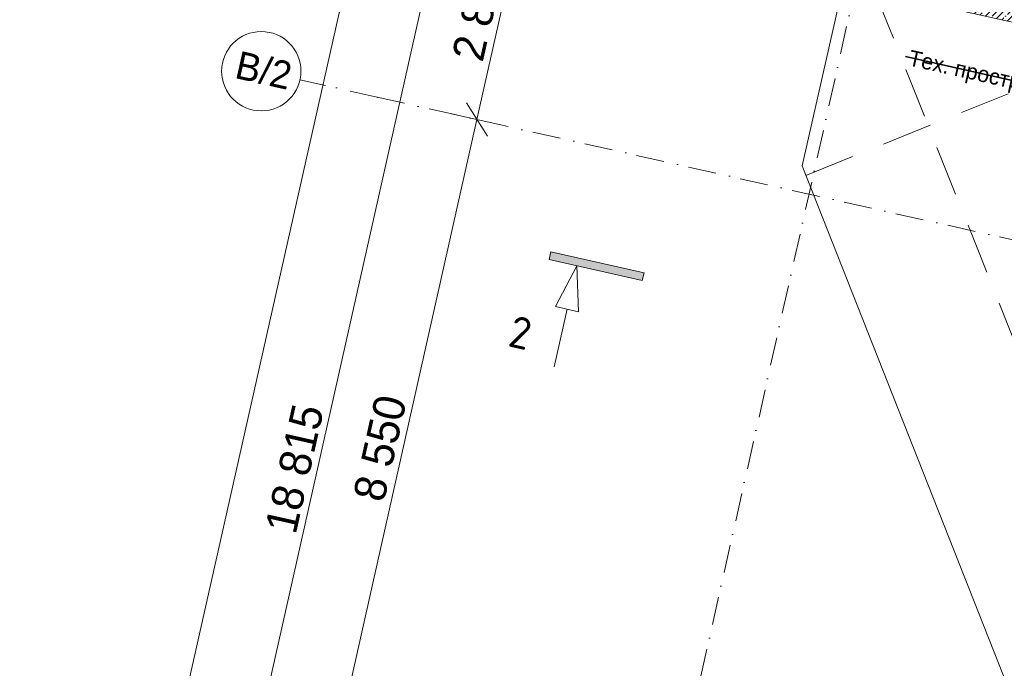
# Model space of a CAD drawing. Header units: millimetres. Extents: x -7218036 to -6936053, y 6003644 to 6210136.
# Tile 13 of 65: x -7217079 to -7204661, y 6152145 to 6160325. Entities that reach past the tile are written whole.
import ezdxf
from ezdxf.enums import TextEntityAlignment as Align

# ---------------------------------------------------------------- set-up
doc = ezdxf.new("R2010")
doc.units = ezdxf.units.MM
doc.header["$MEASUREMENT"] = 0
doc.linetypes.add('Разомкнутая', pattern=[1058.333302, 634.99999, -423.333311])
doc.linetypes.add('Штрихпунктирная', pattern=[670.277762, 352.777767, -176.388884, 0, -141.111112])
for name, color, linetype, lineweight in [('0_Ном._пера__1', 7, 'Continuous', 0), ('0_Ном._пера__120', 7, 'Continuous', 0), ('АР-Ограждения _балкона _ лоджии.АР_Ном._пера__1', 7, 'Continuous', 35), ('АР-Стены внешние_Балконы _ лоджии.АР_Ном._пера__120', 7, 'Continuous', 0), ('АР-Стены_внешние_.АР_Ном._пера__1', 7, 'Continuous', 0), ('АР-Чертеж-Оси_Осевые размеры.АР_Ном._пера__1', 7, 'Continuous', 0), ('АР-Чертеж-Оси_Осевые размеры.АР_Ном._пера__120', 7, 'Continuous', 0)]:
    doc.layers.add(name, color=color, linetype=linetype, lineweight=lineweight)
for name, color, linetype in [('АР-Ограждения _балкона _ лоджии.АР', 7, 'Continuous'), ('АР-Стены_внешние_.АР', 7, 'Continuous'), ('АР-Чертеж-Оси_Осевые размеры.АР', 7, 'Continuous')]:
    doc.layers.add(name, color=color, linetype=linetype)
doc.styles.add('РЎР“Р•РќР•Р\xa0РР\xa0_РЎРўРР›Р¬_1', font='GOST_Common.ttf')
doc.styles.add('РЎР“Р•РќР•Р\xa0РР\xa0_РЎРўРР›Р¬_3', font='GOTHIC.TTF')
doc.styles.add('РЎР“Р•РќР•Р\xa0РР\xa0_РЎРўРР›Р¬_5', font='isocpeur.ttf')
doc.dimstyles.new('СГЕНЕРИР_СТИЛЬ__1', dxfattribs={"dimtxt": 400, "dimasz": 332.5, "dimexe": 0.18, "dimexo": 0.0625, "dimgap": 0, "dimtad": 1, "dimdec": 0, "dimzin": 0, "dimdsep": 46, "dimtxsty": 'РЎР“Р•РќР•Р\xa0РР\xa0_РЎРўРР›Р¬_3', "dimblk": 'ARROWHEAD_6', "dimblk1": 'ARROWHEAD_6', "dimblk2": 'ARROWHEAD_6', "dimcen": 0.09, "dimse1": 1, "dimse2": 1, "dimclrd": 7, "dimclre": 7, "dimclrt": 7, "dimazin": 0, "dimtfac": 1, "dimtdec": 4, "dimtmove": 0, "dimatfit": 3, "dimfxl": 0, "dimtolj": 1, "dimtzin": 0, "dimarcsym": 0})
doc.dimstyles.new('СГЕНЕРИР_СТИЛЬ__2', dxfattribs={"dimtxt": 400, "dimasz": 332.5, "dimexe": 0.18, "dimexo": 0.0625, "dimgap": 0, "dimtad": 1, "dimdec": 0, "dimzin": 0, "dimdsep": 46, "dimtxsty": 'РЎР“Р•РќР•Р\xa0РР\xa0_РЎРўРР›Р¬_3', "dimblk": 'ARROWHEAD_6', "dimblk1": 'ARROWHEAD_6', "dimblk2": 'ARROWHEAD_6', "dimcen": 0.09, "dimse1": 1, "dimse2": 1, "dimclrd": 7, "dimclre": 7, "dimclrt": 7, "dimazin": 0, "dimtfac": 1, "dimtdec": 4, "dimtmove": 2, "dimatfit": 3, "dimfxl": 0, "dimtolj": 1, "dimtzin": 0, "dimarcsym": 0})

# ---------------------------------------------------------------- blocks, each defined once
blk = doc.blocks.new('Стена_276_2', base_point=(-7205961, 6160610))
at = {"layer": 'АР-Стены_внешние_.АР', "linetype": 'Continuous', "lineweight": 0, "true_color": 0x000000}
h = blk.add_hatch(dxfattribs=at)
h.set_pattern_fill('Железобетон__project__0002', color=18, style=0, pattern_type=2)
h.set_pattern_definition([(45, (-6566190.34, 6562677.8), (-84.852814, 84.852814), []), (45, (-6566232.77, 6562720.22), (-84.852814, 84.852814), [90, -30, 0, -30])])
h.paths.add_polyline_path([(-7205961, 6160610), (-7203483, 6160054), (-7203428, 6160298), (-7205906, 6160854)])
at = {"layer": 'АР-Стены_внешние_.АР_Ном._пера__1', "color": 7, "linetype": 'Continuous', "lineweight": 5, "flags": 128}
for points in [[(-7203428, 6160298), (-7205906, 6160854)], [(-7205961, 6160610), (-7203483, 6160054)]]:
    blk.add_lwpolyline(points, dxfattribs=at)
blk = doc.blocks.new('Стандартный Маркер Сетки[173]_2', base_point=(-7196882, 6203729))
at = {"layer": 'АР-Чертеж-Оси_Осевые размеры.АР_Ном._пера__120', "color": 7, "linetype": 'Штрихпунктирная', "lineweight": 0}
blk.add_line((-7197101, 6202753), (-7211873, 6136981), dxfattribs=at)
at = {"layer": 'АР-Чертеж-Оси_Осевые размеры.АР_Ном._пера__120', "color": 7, "lineweight": 0, "style": 'РЎР“Р•РќР•Р\xa0РР\xa0_РЎРўРР›Р¬_5'}
blk.add_attdef('AC_MarkerText_1', text='', height=350, rotation=347.3417, dxfattribs=at).set_placement((-7212163, 6135688), align=Align.TOP_CENTER)
blk = doc.blocks.new('Линия_4_2', base_point=(-7210054, 6157221))
at = {"layer": '0_Ном._пера__120', "color": 7, "linetype": 'Continuous', "lineweight": 0}
for p, q in [((-7210054, 6157221), (-7210323, 6156707)), ((-7210054, 6157221), (-7210030, 6156641)), ((-7210176, 6156674), (-7210340, 6155947)), ((-7210030, 6156641), (-7210323, 6156707))]:
    blk.add_line(p, q, dxfattribs=at)
blk = doc.blocks.new('Полилиния_1_2', base_point=(-7205908, 6159859))
at = {"layer": 'АР-Ограждения _балкона _ лоджии.АР_Ном._пера__1', "color": 7, "linetype": 'Continuous', "lineweight": 35, "flags": 128}
blk.add_lwpolyline([(-7205908, 6159859), (-7203793, 6159384), (-7203027, 6158722)], dxfattribs=at)
at = {"layer": 'АР-Ограждения _балкона _ лоджии.АР_Ном._пера__1', "color": 7, "linetype": 'Continuous', "lineweight": 0}
blk.add_circle((-7202974, 6158677), 70, dxfattribs=at)
blk = doc.blocks.new('*D992', base_point=(-6566190, 6562678))
at = {"layer": 'АР-Чертеж-Оси_Осевые размеры.АР_Ном._пера__1', "color": 7, "linetype": 'Continuous', "lineweight": 0}
for p, q in [((-7209070, 6169057), (-7209789, 6165856)), ((-7209656, 6165647), (-7209921, 6166066)), ((-7210109, 6165928), (-7209469, 6165785)), ((-7209789, 6165856), (-7210694, 6161827)), ((-7210561, 6161618), (-7210826, 6162036)), ((-7211014, 6161899), (-7210374, 6161755)), ((-7210694, 6161827), (-7211314, 6159066))]:
    blk.add_line(p, q, dxfattribs=at)
at = {"layer": 'АР-Чертеж-Оси_Осевые размеры.АР_Ном._пера__1', "color": 7, "lineweight": 0, "insert": (-7210474, 6163171), "char_height": 400, "attachment_point": 7, "rotation": 77.3417, "style": 'РЎР“Р•РќР•Р\xa0РР\xa0_РЎРўРР›Р¬_3'}
blk.add_mtext('\\A1;{\\pql;\\fCentury Gothic|b0|i0|c204|p0;\\W1.000000;4\xa0130}', dxfattribs=at)
blk = doc.blocks.new('ARROWHEAD_6')
at = {"color": 0, "linetype": 'Continuous', "lineweight": 0}
for p, q in [((-0.5, -0.5), (0.5, 0.5)), ((0, 0), (-1, 0))]:
    blk.add_line(p, q, dxfattribs=at)
blk = doc.blocks.new('*D993', base_point=(-6566190, 6562678))
at = {"layer": 'АР-Чертеж-Оси_Осевые размеры.АР_Ном._пера__1', "color": 7, "linetype": 'Continuous', "lineweight": 0}
for p, q in [((-7210561, 6161618), (-7210826, 6162036)), ((-7210694, 6161827), (-7211314, 6159066)), ((-7211181, 6158857), (-7211446, 6159275))]:
    blk.add_line(p, q, dxfattribs=at)
at = {"layer": 'АР-Чертеж-Оси_Осевые размеры.АР_Ном._пера__1', "color": 7, "lineweight": 0, "insert": (-7211236, 6159776), "char_height": 400, "attachment_point": 7, "rotation": 77.3417, "style": 'РЎР“Р•РќР•Р\xa0РР\xa0_РЎРўРР›Р¬_3'}
blk.add_mtext('\\A1;{\\pql;\\fCentury Gothic|b0|i0|c204|p0;\\W1.000000;2\xa0830}', dxfattribs=at)
blk = doc.blocks.new('*D994', base_point=(-6566190, 6562678))
at = {"layer": 'АР-Чертеж-Оси_Осевые размеры.АР_Ном._пера__1', "color": 7, "linetype": 'Continuous', "lineweight": 0}
for p, q in [((-7210694, 6161827), (-7211314, 6159066)), ((-7211181, 6158857), (-7211446, 6159275)), ((-7211314, 6159066), (-7213188, 6150723)), ((-7211634, 6159138), (-7210994, 6158994)), ((-7213055, 6150514), (-7213320, 6150933))]:
    blk.add_line(p, q, dxfattribs=at)
at = {"layer": 'АР-Чертеж-Оси_Осевые размеры.АР_Ном._пера__1', "color": 7, "lineweight": 0, "insert": (-7212483, 6154224), "char_height": 400, "attachment_point": 7, "rotation": 77.3417, "style": 'РЎР“Р•РќР•Р\xa0РР\xa0_РЎРўРР›Р¬_3'}
blk.add_mtext('\\A1;{\\pql;\\fCentury Gothic|b0|i0|c204|p0;\\W1.000000;8\xa0550}', dxfattribs=at)
blk = doc.blocks.new('*D995', base_point=(-6566190, 6562678))
at = {"layer": 'АР-Чертеж-Оси_Осевые размеры.АР_Ном._пера__1', "color": 7, "linetype": 'Continuous', "lineweight": 0}
for p, q in [((-7211314, 6159066), (-7213188, 6150723)), ((-7213055, 6150514), (-7213320, 6150933)), ((-7213188, 6150723), (-7214817, 6143469)), ((-7213508, 6150795), (-7212867, 6150652)), ((-7214949, 6143678), (-7214684, 6143260)), ((-7215137, 6143541), (-7214497, 6143397)), ((-7214817, 6143469), (-7214874, 6143213))]:
    blk.add_line(p, q, dxfattribs=at)
at = {"layer": 'АР-Чертеж-Оси_Осевые размеры.АР_Ном._пера__1', "color": 7, "lineweight": 0, "insert": (-7214235, 6146426), "char_height": 400, "attachment_point": 7, "rotation": 77.3417, "style": 'РЎР“Р•РќР•Р\xa0РР\xa0_РЎРўРР›Р¬_3'}
blk.add_mtext('\\A1;{\\pql;\\fCentury Gothic|b0|i0|c204|p0;\\W1.000000;7\xa0435}', dxfattribs=at)
blk = doc.blocks.new('*D996', base_point=(-6566190, 6562678))
at = {"layer": 'АР-Чертеж-Оси_Осевые размеры.АР_Ном._пера__1', "color": 7, "linetype": 'Continuous', "lineweight": 0}
for p, q in [((-7211607, 6162301), (-7211665, 6162045)), ((-7211533, 6161836), (-7211797, 6162254)), ((-7211665, 6162045), (-7215788, 6143687)), ((-7211985, 6162117), (-7211345, 6161973)), ((-7215920, 6143896), (-7215656, 6143478)), ((-7216108, 6143759), (-7215468, 6143615)), ((-7215788, 6143687), (-7215846, 6143431))]:
    blk.add_line(p, q, dxfattribs=at)
at = {"layer": 'АР-Чертеж-Оси_Осевые размеры.АР_Ном._пера__1', "color": 7, "lineweight": 0, "insert": (-7213594, 6153819), "char_height": 400, "attachment_point": 7, "rotation": 77.3417, "style": 'РЎР“Р•РќР•Р\xa0РР\xa0_РЎРўРР›Р¬_3'}
blk.add_mtext('\\A1;{\\pql;\\fCentury Gothic|b0|i0|c204|p0;\\W1.000000;18\xa0815}', dxfattribs=at)
blk = doc.blocks.new('*D1493', base_point=(-6566190, 6562678))
at = {"layer": 'АР-Чертеж-Оси_Осевые размеры.АР_Ном._пера__1', "color": 7, "linetype": 'Continuous', "lineweight": 0}
for p, q in [((-7201979, 6209714), (-7202037, 6209457)), ((-7201904, 6209248), (-7202169, 6209667)), ((-7202037, 6209457), (-7216759, 6143905)), ((-7202357, 6209529), (-7201716, 6209386)), ((-7216892, 6144115), (-7216627, 6143696)), ((-7217079, 6143977), (-7216439, 6143834)), ((-7216759, 6143905), (-7216817, 6143649))]:
    blk.add_line(p, q, dxfattribs=at)
at = {"layer": 'АР-Чертеж-Оси_Осевые размеры.АР_Ном._пера__1', "color": 7, "lineweight": 0, "insert": (-7207831, 6184417), "char_height": 400, "attachment_point": 7, "rotation": 77.3417, "style": 'РЎР“Р•РќР•Р\xa0РР\xa0_РЎРўРР›Р¬_3'}
blk.add_mtext('\\A1;{\\pql;\\fCentury Gothic|b0|i0|c204|p0;\\W1.000000;67\xa0185}', dxfattribs=at)
blk = doc.blocks.new('Стандартный Маркер Сетки[189]_2', base_point=(-7213545, 6159567))
at = {"layer": 'АР-Чертеж-Оси_Осевые размеры.АР_Ном._пера__120', "color": 7, "linetype": 'Штрихпунктирная', "lineweight": 0}
for q in [(-7213545, 6159567), (-7133628, 6141618)]:
    blk.add_line((-7212569, 6159348), q, dxfattribs=at)
at = {"layer": 'АР-Чертеж-Оси_Осевые размеры.АР_Ном._пера__120', "color": 7, "linetype": 'Continuous', "lineweight": 0}
blk.add_circle((-7214033, 6159676), 500, dxfattribs=at)
at = {"layer": 'АР-Чертеж-Оси_Осевые размеры.АР_Ном._пера__120', "color": 7, "linetype": 'Штрихпунктирная', "lineweight": 0}
blk.add_point((-7212569, 6159348), dxfattribs=at)
blk.add_point((-7212569, 6159348), dxfattribs=at)
at = {"layer": 'АР-Чертеж-Оси_Осевые размеры.АР_Ном._пера__120', "color": 7, "lineweight": 0, "style": 'РЎР“Р•РќР•Р\xa0РР\xa0_РЎРўРР›Р¬_3'}
for tag, p in [('AC_MarkerText_1_0', (-7213963, 6159857)), ('AC_MarkerText_1_1', (-7132095, 6141470))]:
    blk.add_attdef(tag, text='', height=350, rotation=347.3417, dxfattribs=at).set_placement(p, align=Align.TOP_CENTER)
blk = doc.blocks.new('Стандартный Маркер Сетки[261]_2', base_point=(-7213545, 6159567))
at = {"layer": 'АР-Чертеж-Оси_Осевые размеры.АР_Ном._пера__120', "color": 7, "linetype": 'Штрихпунктирная', "lineweight": 0}
for q in [(-7213545, 6159567), (-7133628, 6141618)]:
    blk.add_line((-7212569, 6159348), q, dxfattribs=at)
at = {"layer": 'АР-Чертеж-Оси_Осевые размеры.АР_Ном._пера__120', "color": 7, "linetype": 'Continuous', "lineweight": 0}
blk.add_circle((-7214033, 6159676), 500, dxfattribs=at)
at = {"layer": 'АР-Чертеж-Оси_Осевые размеры.АР_Ном._пера__120', "color": 7, "linetype": 'Штрихпунктирная', "lineweight": 0}
blk.add_point((-7212569, 6159348), dxfattribs=at)
blk.add_point((-7212569, 6159348), dxfattribs=at)
at = {"layer": 'АР-Чертеж-Оси_Осевые размеры.АР_Ном._пера__120', "color": 7, "lineweight": 0, "style": 'РЎР“Р•РќР•Р\xa0РР\xa0_РЎРўРР›Р¬_3'}
for tag, p in [('AC_MarkerText_1_0', (-7213963, 6159857)), ('AC_MarkerText_1_1', (-7132095, 6141470))]:
    blk.add_attdef(tag, text='', height=350, rotation=347.3417, dxfattribs=at).set_placement(p, align=Align.TOP_CENTER)
blk = doc.blocks.new('Стандартный Маркер Сетки[275]_2', base_point=(-7213545, 6159567))
at = {"layer": 'АР-Чертеж-Оси_Осевые размеры.АР_Ном._пера__120', "color": 7, "linetype": 'Штрихпунктирная', "lineweight": 0}
for q in [(-7213545, 6159567), (-7133628, 6141618)]:
    blk.add_line((-7212569, 6159348), q, dxfattribs=at)
at = {"layer": 'АР-Чертеж-Оси_Осевые размеры.АР_Ном._пера__120', "color": 7, "linetype": 'Continuous', "lineweight": 0}
blk.add_circle((-7214033, 6159676), 500, dxfattribs=at)
at = {"layer": 'АР-Чертеж-Оси_Осевые размеры.АР_Ном._пера__120', "color": 7, "linetype": 'Штрихпунктирная', "lineweight": 0}
blk.add_point((-7212569, 6159348), dxfattribs=at)
blk.add_point((-7212569, 6159348), dxfattribs=at)
at = {"layer": 'АР-Чертеж-Оси_Осевые размеры.АР_Ном._пера__120', "color": 7, "lineweight": 0, "style": 'РЎР“Р•РќР•Р\xa0РР\xa0_РЎРўРР›Р¬_3'}
for tag, p in [('AC_MarkerText_1_0', (-7213963, 6159857)), ('AC_MarkerText_1_1', (-7132095, 6141470))]:
    blk.add_attdef(tag, text='', height=350, rotation=347.3417, dxfattribs=at).set_placement(p, align=Align.TOP_CENTER)
blk = doc.blocks.new('Стандартный Маркер Сетки[287]_2', base_point=(-7213545, 6159567))
at = {"layer": 'АР-Чертеж-Оси_Осевые размеры.АР_Ном._пера__120', "color": 7, "linetype": 'Штрихпунктирная', "lineweight": 0}
for q in [(-7213545, 6159567), (-7133628, 6141618)]:
    blk.add_line((-7212569, 6159348), q, dxfattribs=at)
at = {"layer": 'АР-Чертеж-Оси_Осевые размеры.АР_Ном._пера__120', "color": 7, "linetype": 'Continuous', "lineweight": 0}
blk.add_circle((-7214033, 6159676), 500, dxfattribs=at)
at = {"layer": 'АР-Чертеж-Оси_Осевые размеры.АР_Ном._пера__120', "color": 7, "linetype": 'Штрихпунктирная', "lineweight": 0}
blk.add_point((-7212569, 6159348), dxfattribs=at)
blk.add_point((-7212569, 6159348), dxfattribs=at)
at = {"layer": 'АР-Чертеж-Оси_Осевые размеры.АР_Ном._пера__120', "color": 7, "lineweight": 0, "style": 'РЎР“Р•РќР•Р\xa0РР\xa0_РЎРўРР›Р¬_3'}
for tag, p in [('AC_MarkerText_1_0', (-7213963, 6159857)), ('AC_MarkerText_1_1', (-7132095, 6141470))]:
    blk.add_attdef(tag, text='', height=350, rotation=347.3417, dxfattribs=at).set_placement(p, align=Align.TOP_CENTER)

msp = doc.modelspace()

# ---------------------------------------------------------------- hatches: boundary and pattern name
at = {"layer": '0_Ном._пера__120', "linetype": 'Continuous', "lineweight": 0}
msp.add_hatch(color=7, dxfattribs=at).paths.add_polyline_path([(-7209226.6, 6157034.8), (-7210402.1, 6157298.8), (-7210380.2, 6157396.4), (-7209204.6, 6157132.4)])

# ---------------------------------------------------------------- linework, layer by layer
at = {"layer": '0_Ном._пера__1', "color": 7, "linetype": 'Continuous', "lineweight": 0, "flags": 128}
msp.add_lwpolyline([(-7209226.6, 6157034.8), (-7210402.1, 6157298.8), (-7210380.2, 6157396.4), (-7209204.6, 6157132.4)], close=True, dxfattribs=at)
at = {"layer": 'АР-Стены внешние_Балконы _ лоджии.АР_Ном._пера__120', "color": 7, "linetype": 'Continuous', "lineweight": 0}
for p, q in [((-7206692.9, 6160774.6), (-7207212, 6158481)), ((-7207212, 6158481), (-7199876.3, 6139909.1))]:
    msp.add_line(p, q, dxfattribs=at)
at = {"layer": 'АР-Стены внешние_Балконы _ лоджии.АР_Ном._пера__120', "color": 7, "linetype": 'Разомкнутая', "lineweight": 0}
for p, q in [((-7197822.4, 6139448.7), (-7206300.9, 6160694)), ((-7207164.9, 6158361.7), (-7203151.3, 6159979.1))]:
    msp.add_line(p, q, dxfattribs=at)

# ---------------------------------------------------------------- block references
at = {"color": 7, "linetype": 'Continuous', "lineweight": 0}
msp.add_blockref('Линия_4_2', (-7210053.5, 6157220.5), dxfattribs=at)
at = {"layer": 'АР-Ограждения _балкона _ лоджии.АР', "color": 7, "linetype": 'Continuous', "lineweight": 35}
msp.add_blockref('Полилиния_1_2', (-7205908.1, 6159859), dxfattribs=at)
at = {"layer": 'АР-Стены_внешние_.АР', "color": 7, "lineweight": 0}
msp.add_blockref('Стена_276_2', (-7205961, 6160610.2), dxfattribs=at)
at = {"layer": 'АР-Чертеж-Оси_Осевые размеры.АР', "color": 8, "linetype": 'Continuous', "lineweight": 15}
msp.add_blockref('Стандартный Маркер Сетки[173]_2', (-7196881.6, 6203728.6), dxfattribs=at)
ref = msp.add_blockref('Стандартный Маркер Сетки[189]_2', (-7213545, 6159566.7), dxfattribs=at)
ref.add_attrib('AC_MarkerText_1', 'В/2', dxfattribs={"layer": 'АР-Чертеж-Оси_Осевые размеры.АР_Ном._пера__120', "color": 7, "lineweight": 0, "height": 350, "rotation": 347.34172, "style": 'РЎР“Р•РќР•Р\xa0РР\xa0_РЎРўРР›Р¬_3'}).set_placement((-7213962.9, 6159857.4), align=Align.TOP_CENTER)
ref = msp.add_blockref('Стандартный Маркер Сетки[261]_2', (-7213545, 6159566.7), dxfattribs=at)
ref.add_attrib('AC_MarkerText_1', 'В/2', dxfattribs={"layer": 'АР-Чертеж-Оси_Осевые размеры.АР_Ном._пера__120', "color": 7, "lineweight": 0, "height": 350, "rotation": 347.34172, "style": 'РЎР“Р•РќР•Р\xa0РР\xa0_РЎРўРР›Р¬_3'}).set_placement((-7213962.9, 6159857.4), align=Align.TOP_CENTER)
ref = msp.add_blockref('Стандартный Маркер Сетки[275]_2', (-7213545, 6159566.7), dxfattribs=at)
ref.add_attrib('AC_MarkerText_1', 'В/2', dxfattribs={"layer": 'АР-Чертеж-Оси_Осевые размеры.АР_Ном._пера__120', "color": 7, "lineweight": 0, "height": 350, "rotation": 347.34172, "style": 'РЎР“Р•РќР•Р\xa0РР\xa0_РЎРўРР›Р¬_3'}).set_placement((-7213962.9, 6159857.4), align=Align.TOP_CENTER)
ref = msp.add_blockref('Стандартный Маркер Сетки[287]_2', (-7213545, 6159566.7), dxfattribs=at)
ref.add_attrib('AC_MarkerText_1', 'В/2', dxfattribs={"layer": 'АР-Чертеж-Оси_Осевые размеры.АР_Ном._пера__120', "color": 7, "lineweight": 0, "height": 350, "rotation": 347.34172, "style": 'РЎР“Р•РќР•Р\xa0РР\xa0_РЎРўРР›Р¬_3'}).set_placement((-7213962.9, 6159857.4), align=Align.TOP_CENTER)

# ---------------------------------------------------------------- texts
at = {"layer": '0_Ном._пера__1', "color": 7, "linetype": 'Continuous', "lineweight": 0, "insert": (-7204752.2, 6159569), "char_height": 200, "width": 2347.899, "attachment_point": 5, "rotation": 347.34172, "line_spacing_factor": 0.979029, "style": 'РЎР“Р•РќР•Р\xa0РР\xa0_РЎРўРР›Р¬_3'}
msp.add_mtext('\\A1;{\\pqc;\\fCentury Gothic|b0|i0|c204|p0;\\W1.000000;Тех. пространство}', dxfattribs=at)
at = {"layer": '0_Ном._пера__120', "color": 7, "linetype": 'Continuous', "lineweight": 0, "insert": (-7210764.6, 6156377.4), "char_height": 400, "attachment_point": 5, "rotation": 347.16596, "style": 'РЎР“Р•РќР•Р\xa0РР\xa0_РЎРўРР›Р¬_1'}
msp.add_mtext('\\A1;{\\pqc;\\fGOST Common|b0|i0|c204|p0;\\W1.000000;2}', dxfattribs=at)

# ---------------------------------------------------------------- dimensions: what is measured, and where the dimension line sits
at = {"layer": 'АР-Чертеж-Оси_Осевые размеры.АР', "color": 7, "linetype": 'Continuous', "lineweight": 0}
for base, p1, p2, dimstyle, picture, middle in [((-7216759.3, 6143905.4), (-7199790.4, 6208953), (-7216072.2, 6143751.1), 'СГЕНЕРИР_СТИЛЬ__2', '*D1493', (-7207842.9, 6185278.9)), ((-7210693.7, 6161826.9), (-7212019.8, 6166357.6), (-7212924.8, 6162328), 'СГЕНЕРИР_СТИЛЬ__1', '*D992', (-7210518.5, 6163884.8)), ((-7215788, 6143687.3), (-7211322, 6161968), (-7217047.9, 6143970.3), 'СГЕНЕРИР_СТИЛЬ__2', '*D996', (-7213605.8, 6154681.3)), ((-7211313.9, 6159065.6), (-7212924.8, 6162328), (-7213545, 6159566.7), 'СГЕНЕРИР_СТИЛЬ__1', '*D993', (-7211281.1, 6160489.3)), ((-7213187.5, 6150723.5), (-7213545, 6159566.7), (-7215418.6, 6151224.6), 'СГЕНЕРИР_СТИЛЬ__1', '*D994', (-7212528, 6154937.6)), ((-7214816.8, 6143469.2), (-7215418.6, 6151224.6), (-7217047.9, 6143970.3), 'СГЕНЕРИР_СТИЛЬ__1', '*D995', (-7214279.4, 6147139.4))]:
    dim = msp.add_linear_dim(base=base, p1=p1, p2=p2, angle=257.34172, dimstyle=dimstyle, dxfattribs=at)
    dim.commit()
    dim.dimension.update_dxf_attribs({"geometry": picture, "text_midpoint": middle, "dimtype": 160, "text_rotation": 77.34172})

doc.saveas('drawing.dxf')
